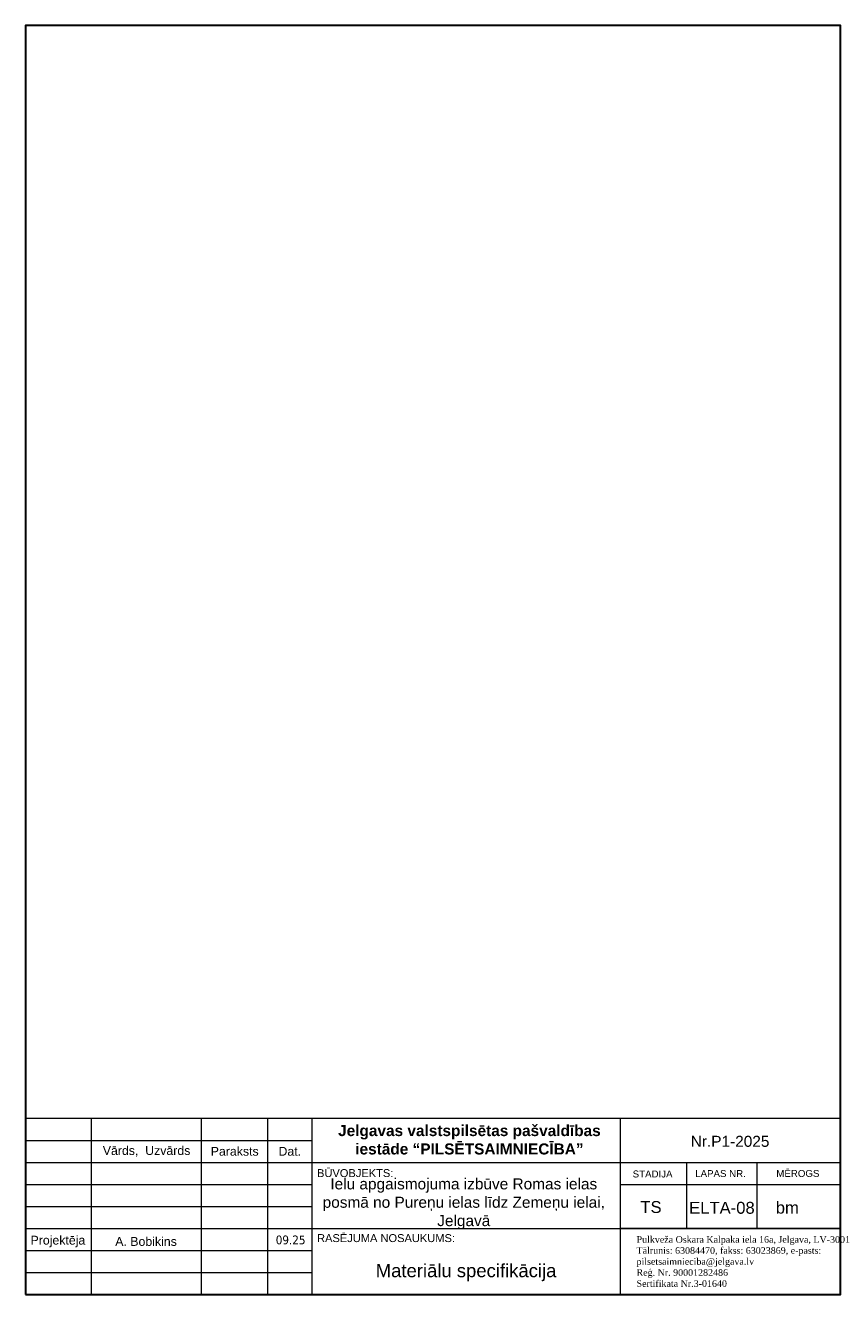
# Paper-space layout 'Layout1' of a CAD drawing. Header units: metres. Extents: x 11 to 196, y 1 to 289.
import ezdxf

# ---------------------------------------------------------------- set-up
doc = ezdxf.new("R2010")
doc.units = ezdxf.units.M
doc.linetypes.add('ADTI_0', pattern=[2, 1, 1])
doc.layers.get('0').update_dxf_attribs({"linetype": 'ADTI_0', "lineweight": 9})
doc.layers.add('1_Izdruka', color=4, linetype='Continuous')
doc.layers.add('provodkaS', color=5, linetype='Continuous')
doc.styles.add('ltype2', font='arial.ttf', dxfattribs={"height": 0.75})
doc.styles.add('LV', font='arial.ttf')
doc.styles.get("Standard").update_dxf_attribs({"font": 'wromlats.shx'})
doc.linetypes.add('EL_KAB_ZEMSPR', pattern='A,0.0508,-0.01016,[".",ltype2,S=0.002096,R=0,X=-0.001219,Y=-0.000889],-0.0127,0.0508', length=0.12446)

psp = doc.layouts.get("Layout1")

# ---------------------------------------------------------------- linework, layer by layer
at = {"color": 18, "linetype": 'Continuous', "lineweight": 30, "true_color": 0x000000}
psp.add_lwpolyline([(11.36, 1.36), (196.36, 1.36), (196.36, 289.28), (11.36, 289.28)], close=True, dxfattribs=at)
at = {"color": 18, "true_color": 0x000000}
psp.add_lwpolyline([(146.36, 1.36), (196.36, 1.36), (196.36, 16.36), (146.36, 16.36)], close=True, dxfattribs=at)
at = {"layer": 'provodkaS', "color": 0, "linetype": 'Continuous', "lineweight": 20, "ltscale": 10}
for p, q in [((11.36, 41.36), (196.36, 41.36)), ((11.36, 1.36), (11.36, 41.36)), ((26.36, 1.36), (26.36, 41.36)), ((51.36, 1.36), (51.36, 41.36)), ((66.36, 1.36), (66.36, 41.36)), ((76.36, 41.36), (76.36, 1.36)), ((11.36, 36.36), (76.36, 36.36)), ((11.36, 31.36), (196.36, 31.36)), ((161.36, 31.36), (161.36, 16.36)), ((177.34, 31.36), (177.34, 16.36)), ((11.36, 26.36), (76.36, 26.36)), ((146.36, 26.36), (196.36, 26.36)), ((11.36, 21.36), (76.36, 21.36)), ((11.36, 16.36), (76.36, 16.36)), ((76.36, 16.36), (196.36, 16.36)), ((11.36, 11.36), (76.36, 11.36)), ((11.36, 6.36), (76.36, 6.36))]:
    psp.add_line(p, q, dxfattribs=at)
at = {"layer": 'provodkaS', "color": 18, "linetype": 'Continuous', "lineweight": 20, "ltscale": 10, "true_color": 0x000000}
psp.add_line((146.36, 41.36), (146.36, 1.36), dxfattribs=at)
at = {"layer": 'provodkaS', "color": 0, "linetype": 'Continuous', "lineweight": 13, "ltscale": 10}
for p, q in [((196.36, 41.36), (196.36, 1.36)), ((196.36, 1.36), (11.36, 1.36))]:
    psp.add_line(p, q, dxfattribs=at)

# ---------------------------------------------------------------- texts
at = {"color": 5, "linetype": 'EL_KAB_ZEMSPR', "lineweight": 0, "attachment_point": 5}
for s, insert, char_height, width in [('\\pxsm1,qc,tc17.304167,r34.608333;{\\fArial|b1|i0|c186|p34;\\C256;Jelgavas valstspilsētas pašvaldības iestāde “PILSĒTSAIMNIECĪBA”}', (112.12, 36.47), 2.5, 61.25), ('{\\fArial|b0|i0|c186|p34;\\H2x;\\C7;Vārds,  Uzvārds}', (38.86, 33.86), 1, 25), ('{\\fArial|b0|i0|c186|p34;\\H2x;\\C7;Paraksts}', (58.86, 33.86), 1, 15), ('{\\fArial|b0|i0|c186|p34;\\H2x;\\C7;Dat.}', (71.36, 33.86), 1, 10), ('\\pxsm1,tc10.382502,r20.764998;{\\fArial|b0|i0|c186|p34;\\C256;Nr.P1-2025}', (171.27, 36.12), 2.5, 34.3135), ('\\pxqc;{\\fArial|b0|i0|c186|p34;\\C7;Ielu apgaismojuma izbūve Romas ielas posmā no Pureņu ielas līdz Zemeņu ielai, Jelgavā}', (110.84, 21.94), 2.5, 66.1448), ('{\\fArial|b0|i0|c186|p34;\\C7;Projektēja}', (18.74, 13.41), 2, 15), ('{\\fArial|b0|i0|c186|p34;\\H2x;\\C7;A. Bobikins}', (38.74, 13.41), 1, 25), ('{\\fTahoma|b0|i0|c186|p0;\\C7;09.25}', (71.55, 13.75), 2, 15), ('\\pxsm1,ql,tc17.304166,r34.608334;{\\fTimes New Roman|b0|i0|c186|p34;\\C256;Pulkveža Oskara Kalpaka iela 16a, Jelgava, LV-3001 \\PTālrunis: 63084470, fakss: 63023869, e-pasts: pilsetsaimnieciba@jelgava.lv\\PReģ. Nr. 90001282486\\PSertifikata Nr.3-01640}', (173.2, 8.86), 1.5, 46.3133), ('\\pxqc;{\\fArial|b0|i0|c186|p34;\\H2x;\\C7;Materiālu specifikācija}', (111.36, 6.36), 1.5, 70)]:
    psp.add_mtext(s, dxfattribs=dict(at, insert=insert, char_height=char_height, width=width))
at = {"layer": '1_Izdruka', "color": 7, "style": 'LV'}
for s, height, p in [('BŪVOBJEKTS:', 1.8, (77.54, 28.03)), ('STADIJA', 1.575, (149.17, 27.94)), ('LAPAS NR.', 1.575, (163.36, 28.03)), ('MĒROGS', 1.575, (181.76, 28.06)), ('TS', 2.7, (150.91, 19.88)), ('ELTA-08', 2.7, (161.98, 19.71)), ('bm', 2.7, (181.64, 19.75)), ('RASĒJUMA NOSAUKUMS:', 1.8, (77.55, 13.28))]:
    psp.add_text(s, height=height, rotation=360, dxfattribs=at).set_placement(p)

doc.saveas('drawing.dxf')
